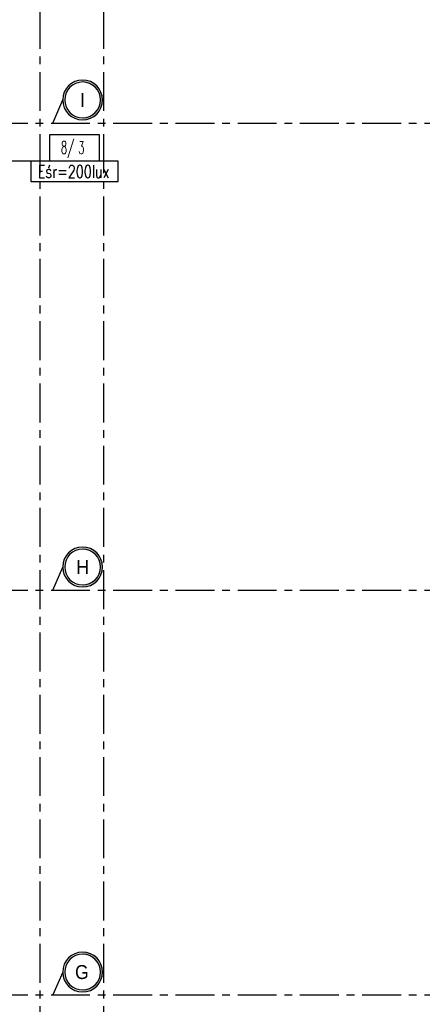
# Model space of a CAD drawing. Extents: x 41755 to 123924, y -112333 to 86187.
# Tile 120 of 256: x 102459 to 103106, y -54618 to -53037. Entities that reach past the tile are written whole.
import ezdxf
from ezdxf.enums import TextEntityAlignment as Align

# ---------------------------------------------------------------- set-up
doc = ezdxf.new("R2010")
doc.units = 0
doc.header["$LTSCALE"] = 50
doc.linetypes.add('CENTER', pattern=[2, 1.25, -0.25, 0.25, -0.25])
doc.layers.get('0').update_dxf_attribs({"color": 101, "linetype": 'CONTINUOUS'})
for name, color, linetype in [('E-90', 6, 'CONTINUOUS'), ('E35', 6, 'CONTINUOUS'), ('Opis-pom', 6, 'CONTINUOUS'), ('Opis_pom_ramka', 6, 'CONTINUOUS'), ('Os-osie glowne', 1, 'CENTER'), ('Os-osie-opis', 16, 'CONTINUOUS')]:
    doc.layers.add(name, color=color, linetype=linetype)
doc.styles.add('dwg_opis duży', font='ARIAL.TTF', dxfattribs={"width": 0.9})
doc.styles.add('KA wymiar', font='romans.shx', dxfattribs={"width": 0.6})
doc.styles.add('ROMANS', font='romans', dxfattribs={"width": 0.85})

# ---------------------------------------------------------------- blocks, each defined once
blk = doc.blocks.new('_opis_pom_metka')
at = {"layer": 'Opis_pom_ramka'}
blk.add_lwpolyline([(-33.1, 0), (32.9, 0), (32.9, -36), (-33.1, -36)], close=True, dxfattribs=at)
at = {"style": 'KA wymiar', "width": 0.6}
blk.add_attdef('KO/', text='', height=16.8, dxfattribs=at).set_placement((3.5, -25.9), align=Align.RIGHT)
blk.add_attdef('NR', (3.8, -26.2), '', height=16.8, dxfattribs=at)
blk = doc.blocks.new('_opis_osi')
blk.add_hatch(color=256).paths.add_polyline_path([(32, -32), (28.8, -32, -1), (-28.8, -32), (-32, -32, 1)])
for radius in [32, 28.8]:
    blk.add_circle((0, -32), radius)
at = {"style": 'dwg_opis duży', "width": 0.9}
blk.add_attdef('AXNAMEV', text='', height=22.4, rotation=90, dxfattribs=at).set_placement((0, -32), align=Align.MIDDLE_CENTER)

msp = doc.modelspace()

# ---------------------------------------------------------------- linework, layer by layer
at = {"layer": 'E35'}
msp.add_line((102476.474, -53264.606), (102362.665, -53264.606), dxfattribs=at)
at = {"layer": 'E35', "linetype": 'Continuous', "ltscale": 0.3}
msp.add_lwpolyline([(102476.474, -53296.885), (102616.807, -53296.885), (102616.807, -53264.606), (102476.474, -53264.606)], close=True, dxfattribs=at)
at = {"layer": 'Os-osie glowne'}
for points in [[(102490.966, -50521.233), (102490.966, -56498.233)], [(102592.966, -50521.233), (102592.966, -56498.233)], [(99508.966, -53203.233), (111775.966, -53203.233)], [(99508.966, -53953.233), (111775.966, -53953.233)], [(99508.966, -54603.233), (111775.966, -54603.233)]]:
    msp.add_lwpolyline(points, dxfattribs=at)
at = {"layer": 'Os-osie-opis'}
for points in [[(102511.63, -53203.233), (102527.63, -53166.033)], [(102511.63, -53953.233), (102527.63, -53916.027)], [(102527.63, -54566.441), (102511.63, -54603.233)]]:
    msp.add_lwpolyline(points, dxfattribs=at)

# ---------------------------------------------------------------- block references
at = {"layer": 'Opis-pom'}
ref = msp.add_blockref('_opis_pom_metka', (102546.793, -53221.406), dxfattribs=dict(at, xscale=1.2, yscale=1.2, zscale=1.2))
ref.add_attrib('KO/', '8/', dxfattribs={"layer": '0', "height": 20.16, "style": 'KA wymiar', "width": 0.6}).set_placement((102546.414, -53252.447), align=Align.RIGHT)
ref.add_attrib('NR', '3', (102552.501, -53252.804), dxfattribs={"layer": '0', "height": 20.16, "style": 'KA wymiar', "width": 0.6})
at = {"layer": 'Os-osie-opis'}
ref = msp.add_blockref('_opis_osi', (102527.63, -53166.033), dxfattribs=dict(at, xscale=-1, rotation=89.99999999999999))
ref.add_attrib('AXNAMEV', 'I', dxfattribs={"layer": '0', "height": 22.4, "style": 'dwg_opis duży', "width": 0.9}).set_placement((102559.52, -53166.033), align=Align.MIDDLE_CENTER)
ref = msp.add_blockref('_opis_osi', (102527.63, -53916.027), dxfattribs=dict(at, xscale=-1, rotation=89.99999999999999))
ref.add_attrib('AXNAMEV', 'H', dxfattribs={"layer": '0', "height": 22.4, "style": 'dwg_opis duży', "width": 0.9}).set_placement((102559.74, -53916.027), align=Align.MIDDLE_CENTER)
ref = msp.add_blockref('_opis_osi', (102527.63, -54566.441), dxfattribs=dict(at, xscale=-1, rotation=89.99999999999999))
ref.add_attrib('AXNAMEV', 'G', dxfattribs={"layer": '0', "height": 22.4, "style": 'dwg_opis duży', "width": 0.9}).set_placement((102558.462, -54566.441), align=Align.MIDDLE_CENTER)

# ---------------------------------------------------------------- texts
at = {"layer": 'E-90', "style": 'ROMANS', "width": 0.75}
msp.add_text('Eśr=200lux', height=20, rotation=360, dxfattribs=at).set_placement((102545.13, -53281.038), align=Align.MIDDLE)

doc.saveas('drawing.dxf')
